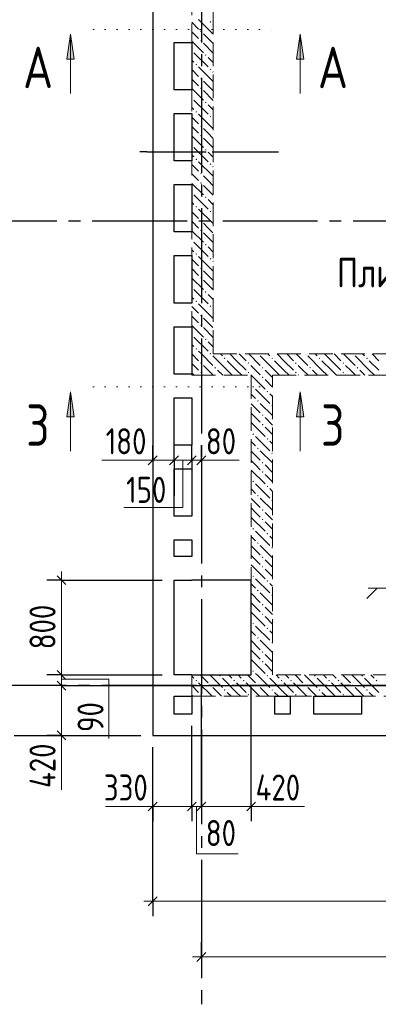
# Model space of a CAD drawing. Header units: millimetres. Extents: x 0 to 26306, y 0 to 29700.
# Tile 11 of 14: x 4547 to 7573, y 15680 to 23992. Entities that reach past the tile are written whole.
import ezdxf

# ---------------------------------------------------------------- set-up
doc = ezdxf.new("R2010")
doc.units = ezdxf.units.MM
for name, pattern in [('______2', [270, 200, -70]), ('______5', [1100, 800, -100, 100, -100]), ('______9', [100, 0, -100])]:
    doc.linetypes.add(name, pattern=pattern)
for name, color, linetype, lineweight in [('Standard', 7, 'Continuous', 25), ('Виды Ассоциативные', 7, 'Continuous', 25), ('ЖБ Перекрытие верхний уровень', 7, 'Continuous', 35), ('ЖБ Стена верхний уровень', 7, 'Continuous', 35), ('Оси', 40, '______5', 18), ('Примечания', 7, 'Continuous', 25), ('Размерная выноска', 7, 'Continuous', 13), ('Узлы символ', 7, 'Continuous', 25)]:
    doc.layers.add(name, color=color, linetype=linetype, lineweight=lineweight)
doc.styles.add('GOST 2.304-81', font='txt')

msp = doc.modelspace()

# ---------------------------------------------------------------- hatches: boundary and pattern name
at = {"layer": 'ЖБ Стена верхний уровень', "linetype": 'Continuous', "lineweight": 18, "transparency": 33554687}
for points in [[(6150.5, 23973.1), (6157, 23979.6), (6163.5, 23973.1), (6157, 23966.6)], [(6070.5, 23893.1), (6077, 23899.6), (6083.5, 23893.1), (6077, 23886.6)], [(6070.5, 23813.1), (6077, 23819.6), (6083.5, 23813.1), (6077, 23806.6)], [(6000, 23736.6), (6003.4, 23733.1), (6000, 23729.7)], [(6110.5, 23693.1), (6116.9, 23699.6), (6123.4, 23693.1), (6116.9, 23686.6)], [(6030.4, 23613.1), (6037, 23619.6), (6043.5, 23613.1), (6037, 23606.6)], [(6150.5, 23573.1), (6157, 23579.6), (6163.5, 23573.1), (6157, 23566.6)], [(6070.5, 23493.1), (6077, 23499.6), (6083.5, 23493.1), (6077, 23486.6)], [(6070.5, 23413.1), (6077, 23419.6), (6083.5, 23413.1), (6077, 23406.6)], [(6000, 23336.6), (6003.4, 23333.1), (6000, 23329.7)], [(6110.5, 23293.1), (6116.9, 23299.6), (6123.4, 23293.1), (6116.9, 23286.6)], [(6030.4, 23213.1), (6037, 23219.6), (6043.5, 23213.1), (6037, 23206.6)], [(6150.5, 23173.1), (6157, 23179.6), (6163.5, 23173.1), (6157, 23166.6)], [(6070.5, 23093.1), (6077, 23099.6), (6083.5, 23093.1), (6077, 23086.6)], [(6070.5, 23013.1), (6077, 23019.6), (6083.5, 23013.1), (6077, 23006.6)], [(6000, 22936.6), (6003.4, 22933.1), (6000, 22929.7)], [(6110.5, 22893.1), (6116.9, 22899.6), (6123.4, 22893.1), (6116.9, 22886.6)], [(6030.4, 22813.1), (6037, 22819.6), (6043.5, 22813.1), (6037, 22806.6)], [(6150.5, 22773.1), (6157, 22779.6), (6163.5, 22773.1), (6157, 22766.6)], [(6070.5, 22693.1), (6077, 22699.6), (6083.5, 22693.1), (6077, 22686.6)], [(6070.5, 22613.1), (6077, 22619.6), (6083.5, 22613.1), (6077, 22606.6)], [(6000, 22536.6), (6003.4, 22533.1), (6000, 22529.7)], [(6110.5, 22493.1), (6116.9, 22499.6), (6123.4, 22493.1), (6116.9, 22486.6)], [(6030.4, 22413.1), (6037, 22419.6), (6043.5, 22413.1), (6037, 22406.6)], [(6150.5, 22373.1), (6157, 22379.6), (6163.5, 22373.1), (6157, 22366.6)], [(6070.5, 22293.1), (6077, 22299.6), (6083.5, 22293.1), (6077, 22286.6)], [(6070.5, 22213.1), (6077, 22219.6), (6083.5, 22213.1), (6077, 22206.6)], [(6000, 22136.6), (6003.4, 22133.1), (6000, 22129.7)], [(6110.5, 22093.1), (6116.9, 22099.6), (6123.4, 22093.1), (6116.9, 22086.6)], [(6030.4, 22013.1), (6037, 22019.6), (6043.5, 22013.1), (6037, 22006.6)], [(6150.5, 21973.1), (6157, 21979.6), (6163.5, 21973.1), (6157, 21966.6)], [(6070.5, 21893.1), (6077, 21899.6), (6083.5, 21893.1), (6077, 21886.6)], [(6070.5, 21813.1), (6077, 21819.6), (6083.5, 21813.1), (6077, 21806.6)], [(6000, 21736.6), (6003.4, 21733.1), (6000, 21729.7)], [(6110.5, 21693.1), (6116.9, 21699.6), (6123.4, 21693.1), (6116.9, 21686.6)], [(6030.4, 21613.1), (6037, 21619.6), (6043.5, 21613.1), (6037, 21606.6)], [(6150.5, 21573.1), (6157, 21579.6), (6163.5, 21573.1), (6157, 21566.6)], [(6070.5, 21493.1), (6077, 21499.6), (6083.5, 21493.1), (6077, 21486.6)], [(6070.5, 21413.1), (6077, 21419.6), (6083.5, 21413.1), (6077, 21406.6)], [(6000, 21336.6), (6003.4, 21333.1), (6000, 21329.7)], [(6110.5, 21293.1), (6116.9, 21299.6), (6123.4, 21293.1), (6116.9, 21286.6)], [(6030.4, 21213.1), (6037, 21219.6), (6043.5, 21213.1), (6037, 21206.6)], [(6150.5, 21173.1), (6157, 21179.6), (6163.5, 21173.1), (6160.3, 21170), (6153.6, 21170)], [(6160.3, 21170), (6157, 21166.6), (6153.6, 21170)], [(6270.5, 21133.1), (6277, 21139.6), (6283.5, 21133.1), (6277, 21126.6)], [(6560.3, 21170), (6557, 21166.6), (6553.6, 21170)], [(6670.5, 21133.1), (6677, 21139.6), (6683.5, 21133.1), (6677, 21126.6)], [(6960.3, 21170), (6957, 21166.6), (6953.6, 21170)], [(7070.5, 21133.1), (7077, 21139.6), (7083.5, 21133.1), (7077, 21126.6)], [(7360.3, 21170), (7357, 21166.6), (7353.6, 21170)], [(7470.5, 21133.1), (7477, 21139.6), (7483.5, 21133.1), (7477, 21126.6)], [(6070.5, 21093.1), (6077, 21099.6), (6083.5, 21093.1), (6077, 21086.6)], [(6190.5, 21053.1), (6197, 21059.6), (6203.4, 21053.1), (6197, 21046.6)], [(6470.5, 21093.1), (6477, 21099.6), (6483.5, 21093.1), (6477, 21086.6)], [(6590.5, 21053.1), (6597, 21059.6), (6603.4, 21053.1), (6597, 21046.6)], [(6870.5, 21093.1), (6877, 21099.6), (6883.5, 21093.1), (6877, 21086.6)], [(6990.5, 21053.1), (6997, 21059.6), (7003.4, 21053.1), (6997, 21046.6)], [(7270.5, 21093.1), (7277, 21099.6), (7283.5, 21093.1), (7277, 21086.6)], [(7390.5, 21053.1), (7397, 21059.6), (7403.4, 21053.1), (7397, 21046.6)], [(6070.5, 21013.1), (6077, 21019.6), (6083.5, 21013.1), (6077, 21006.6)], [(6470.5, 21013.1), (6477, 21019.6), (6483.5, 21013.1), (6477, 21006.6)], [(6590.5, 20973.1), (6597, 20979.6), (6603.4, 20973.1), (6597, 20966.6)], [(6870.5, 21013.1), (6877, 21019.6), (6883.5, 21013.1), (6877, 21006.6)], [(7270.5, 21013.1), (7277, 21019.6), (7283.5, 21013.1), (7277, 21006.6)], [(6510.5, 20893.1), (6516.9, 20899.6), (6523.4, 20893.1), (6516.9, 20886.6)], [(6630.4, 20853.1), (6637, 20859.6), (6643.5, 20853.1), (6637, 20846.6)], [(6550.5, 20773.1), (6557, 20779.6), (6563.5, 20773.1), (6557, 20766.6)], [(6670.5, 20733.1), (6677, 20739.6), (6680, 20736.6), (6680, 20729.7), (6677, 20726.6)], [(6590.5, 20653.1), (6597, 20659.6), (6603.4, 20653.1), (6597, 20646.6)], [(6590.5, 20573.1), (6597, 20579.6), (6603.4, 20573.1), (6597, 20566.6)], [(6510.5, 20493.1), (6516.9, 20499.6), (6523.4, 20493.1), (6516.9, 20486.6)], [(6630.4, 20453.1), (6637, 20459.6), (6643.5, 20453.1), (6637, 20446.6)], [(6550.5, 20373.1), (6557, 20379.6), (6563.5, 20373.1), (6557, 20366.6)], [(6670.5, 20333.1), (6677, 20339.6), (6680, 20336.6), (6680, 20329.7), (6677, 20326.6)], [(6590.5, 20253.1), (6597, 20259.6), (6603.4, 20253.1), (6597, 20246.6)], [(6590.5, 20173.1), (6597, 20179.6), (6603.4, 20173.1), (6597, 20166.6)], [(6510.5, 20093.1), (6516.9, 20099.6), (6523.4, 20093.1), (6516.9, 20086.6)], [(6630.4, 20053.1), (6637, 20059.6), (6643.5, 20053.1), (6637, 20046.6)], [(6550.5, 19973.1), (6557, 19979.6), (6563.5, 19973.1), (6557, 19966.6)], [(6670.5, 19933.1), (6677, 19939.6), (6680, 19936.6), (6680, 19929.7), (6677, 19926.6)], [(6590.5, 19853.1), (6597, 19859.6), (6603.4, 19853.1), (6597, 19846.6)], [(6510.5, 19693.1), (6516.9, 19699.6), (6523.4, 19693.1), (6516.9, 19686.6)], [(6590.5, 19773.1), (6597, 19779.6), (6603.4, 19773.1), (6597, 19766.6)], [(6630.4, 19653.1), (6637, 19659.6), (6643.5, 19653.1), (6637, 19646.6)], [(6550.5, 19573.1), (6557, 19579.6), (6563.5, 19573.1), (6557, 19566.6)], [(6670.5, 19533.1), (6677, 19539.6), (6680, 19536.6), (6680, 19529.7), (6677, 19526.6)], [(6590.5, 19453.1), (6597, 19459.6), (6603.4, 19453.1), (6597, 19446.6)], [(6590.5, 19373.1), (6597, 19379.6), (6603.4, 19373.1), (6597, 19366.6)], [(6510.5, 19293.1), (6516.9, 19299.6), (6523.4, 19293.1), (6516.9, 19286.6)], [(6630.4, 19253.1), (6637, 19259.6), (6643.5, 19253.1), (6637, 19246.6)], [(6550.5, 19173.1), (6557, 19179.6), (6563.5, 19173.1), (6557, 19166.6)], [(6670.5, 19133.1), (6677, 19139.6), (6680, 19136.6), (6680, 19129.7), (6677, 19126.6)], [(6590.5, 19053.1), (6597, 19059.6), (6603.4, 19053.1), (6597, 19046.6)], [(6590.5, 18973.1), (6597, 18979.6), (6603.4, 18973.1), (6597, 18966.6)], [(6510.5, 18893.1), (6516.9, 18899.6), (6523.4, 18893.1), (6516.9, 18886.6)], [(6630.4, 18853.1), (6637, 18859.6), (6643.5, 18853.1), (6637, 18846.6)], [(6550.5, 18773.1), (6557, 18779.6), (6563.5, 18773.1), (6557, 18766.6)], [(6670.5, 18733.1), (6677, 18739.6), (6680, 18736.6), (6680, 18729.7), (6677, 18726.6)], [(6590.5, 18653.1), (6597, 18659.6), (6603.4, 18653.1), (6597, 18646.6)], [(6590.5, 18573.1), (6597, 18579.6), (6603.4, 18573.1), (6597, 18566.6)], [(6230.4, 18453.1), (6237, 18459.6), (6243.5, 18453.1), (6237, 18446.6)], [(6510.5, 18493.1), (6516.9, 18499.6), (6523.4, 18493.1), (6516.9, 18486.6)], [(6630.4, 18453.1), (6637, 18459.6), (6643.5, 18453.1), (6637, 18446.6)], [(7030.4, 18453.1), (7037, 18459.6), (7043.5, 18453.1), (7037, 18446.6)], [(7430.4, 18453.1), (7437, 18459.6), (7443.5, 18453.1), (7437, 18446.6)], [(6030.4, 18413.1), (6037, 18419.6), (6043.5, 18413.1), (6037, 18406.6)], [(6150.5, 18373.1), (6157, 18379.6), (6163.5, 18373.1), (6157, 18366.6)], [(6350.5, 18413.1), (6357, 18419.6), (6363.5, 18413.1), (6357, 18406.6)], [(6430.4, 18413.1), (6437, 18419.6), (6443.5, 18413.1), (6437, 18406.6)], [(6550.5, 18373.1), (6557, 18379.6), (6563.5, 18373.1), (6557, 18366.6)], [(6750.5, 18413.1), (6757, 18419.6), (6763.5, 18413.1), (6757, 18406.6)], [(6830.4, 18413.1), (6837, 18419.6), (6843.5, 18413.1), (6837, 18406.6)], [(6950.5, 18373.1), (6957, 18379.6), (6963.5, 18373.1), (6957, 18366.6)], [(7150.5, 18413.1), (7157, 18419.6), (7163.5, 18413.1), (7157, 18406.6)], [(7230.4, 18413.1), (7237, 18419.6), (7243.5, 18413.1), (7237, 18406.6)], [(7350.5, 18373.1), (7357, 18379.6), (7363.5, 18373.1), (7357, 18366.6)], [(7550.5, 18413.1), (7557, 18419.6), (7563.5, 18413.1), (7557, 18406.6)], [(6070.5, 18293.1), (6077, 18299.6), (6083.5, 18293.1), (6077, 18286.6)], [(6270.5, 18333.1), (6277, 18339.6), (6283.5, 18333.1), (6277, 18326.6)], [(6470.5, 18293.1), (6477, 18299.6), (6483.5, 18293.1), (6477, 18286.6)], [(6670.5, 18333.1), (6677, 18339.6), (6683.5, 18333.1), (6677, 18326.6)], [(6870.5, 18293.1), (6877, 18299.6), (6883.5, 18293.1), (6877, 18286.6)], [(7070.5, 18333.1), (7077, 18339.6), (7083.5, 18333.1), (7077, 18326.6)], [(7270.5, 18293.1), (7277, 18299.6), (7283.5, 18293.1), (7277, 18286.6)], [(7470.5, 18333.1), (7477, 18339.6), (7483.5, 18333.1), (7477, 18326.6)]]:
    msp.add_hatch(color=7, dxfattribs=at).paths.add_polyline_path(points, flags=16)
at = {"layer": 'Узлы символ', "linetype": 'Continuous', "lineweight": 13, "transparency": 33554687}
for points in [[(4946.4, 23658.4), (4976.4, 23868.4), (5006.4, 23658.4)], [(6883.2, 23658.4), (6913.2, 23868.4), (6943.2, 23658.4)], [(4946.4, 20639.7), (4976.4, 20849.7), (5006.4, 20639.7)], [(6883.2, 20639.7), (6913.2, 20849.7), (6943.2, 20639.7)]]:
    msp.add_hatch(color=7, dxfattribs=at).paths.add_polyline_path(points, flags=16)

# ---------------------------------------------------------------- linework, layer by layer
at = {"layer": 'Standard', "color": 251, "linetype": 'Continuous', "lineweight": -3, "true_color": 0x656565, "transparency": 33554687}
for p, q in [((5670, 20273), (5670, 20398)), ((5850, 20273), (5850, 20398)), ((6000, 20273), (6000, 20398)), ((6080, 20273), (6080, 20398)), ((5670, 20273), (5670, 20148)), ((5670, 20273), (5670, 20273)), ((5850, 20273), (5850, 20148)), ((5850, 20273), (5850, 19973)), ((6000, 20273), (6000, 20148)), ((6000, 20273), (6000, 19973)), ((6080, 20273), (6080, 20148)), ((6080, 20273), (6080, 20273)), ((4900, 19260), (4775, 19260)), ((4900, 19260), (5025, 19260)), ((4900, 19260), (5750, 19260)), ((4900, 18460), (4775, 18460)), ((4900, 18460), (5025, 18460)), ((4900, 18370), (4775, 18370)), ((4900, 18370), (5025, 18370)), ((4500, 17950), (4625, 17950)), ((4500, 17950), (5570, 17950)), ((4900, 17950), (4775, 17950)), ((4900, 17950), (5025, 17950)), ((4900, 17950), (5002.9, 17950)), ((5287.8, 17950), (5570, 17950)), ((5670, 16550), (5670, 17850)), ((5670, 17350), (5670, 17475)), ((6000, 17350), (6000, 17475)), ((6080, 17350), (6080, 17475)), ((6500, 17350), (6500, 17475)), ((5670, 17350), (5670, 17225)), ((6000, 17350), (6000, 17225)), ((6080, 17350), (6080, 17225)), ((6500, 17350), (6500, 17225)), ((5670, 16550), (5670, 16675)), ((5670, 16550), (5670, 16425)), ((6080, 16080), (6080, 16205)), ((6080, 16080), (6080, 15955)), ((6080, 16080), (6080, 16080))]:
    msp.add_line(p, q, dxfattribs=at)
at = {"layer": 'Standard', "color": 7, "linetype": 'Continuous', "lineweight": 25, "transparency": 33554687}
for p, q in [((5632.5, 20235.5), (5707.5, 20310.5)), ((5812.5, 20235.5), (5887.5, 20310.5)), ((5962.5, 20235.5), (6037.5, 20310.5)), ((6042.5, 20235.5), (6117.5, 20310.5)), ((4862.5, 19297.5), (4937.5, 19222.5)), ((4862.5, 18497.5), (4937.5, 18422.5)), ((4862.5, 18407.5), (4937.5, 18332.5)), ((4862.5, 17987.5), (4937.5, 17912.5)), ((5632.5, 17312.5), (5707.5, 17387.5)), ((5962.5, 17312.5), (6037.5, 17387.5)), ((6042.5, 17312.5), (6117.5, 17387.5)), ((6462.5, 17312.5), (6537.5, 17387.5)), ((5707.5, 16587.5), (5632.5, 16512.5)), ((6042.5, 16042.5), (6117.5, 16117.5))]:
    msp.add_line(p, q, dxfattribs=at)
at = {"layer": 'Standard', "color": 7, "linetype": 'Continuous', "lineweight": 13, "transparency": 33554687}
for p, q in [((5670, 20273), (5595, 20273)), ((5670, 20273), (5850, 20273)), ((5850, 20273), (6000, 20273)), ((6000, 20273), (6080, 20273)), ((6080, 20273), (6155, 20273)), ((4900, 19260), (4900, 19335)), ((4900, 18460), (4900, 18370)), ((4900, 18370), (4900, 17950)), ((4900, 17950), (4900, 17875)), ((5670, 17350), (5595, 17350)), ((5670, 17350), (6000, 17350)), ((6000, 17350), (6080, 17350)), ((6080, 17350), (6500, 17350)), ((6500, 17350), (6575, 17350)), ((5670, 16550), (5595, 16550)), ((13530, 16550), (5670, 16550)), ((6080, 16080), (6005, 16080)), ((6080, 16080), (11580, 16080))]:
    msp.add_line(p, q, dxfattribs=at)
msp.add_lwpolyline([(4900, 19260), (4900, 18593.6), (4900, 18593.6), (4900, 18499.4), (4900, 18499.4), (4900, 18460)], dxfattribs=at)
at = {"layer": 'Standard', "color": 251, "linetype": 'Continuous', "lineweight": -3, "true_color": 0x656565, "transparency": 33554687}
for points in [[(4900, 18460), (4989.6, 18460), (4989.6, 18460), (5750, 18460)], [(4900, 18370), (5041.8, 18370), (5041.8, 18370), (10625, 18370)], [(6080, 17350), (6080, 17367), (6080, 17367), (6080, 18036.1), (6080, 18036.1), (6080, 18360)], [(6500, 17350), (6500, 17367), (6500, 17367), (6500, 18360)], [(6000, 17350), (6000, 17367), (6000, 17367), (6000, 17973.5), (6000, 17973.5), (6000, 18030)], [(5670, 17350), (5670, 17367), (5670, 17367), (5670, 17715.5), (5670, 17715.5), (5670, 17850)]]:
    msp.add_lwpolyline(points, dxfattribs=at)
at = {"layer": 'Виды Ассоциативные', "color": 7, "linetype": '______5', "lineweight": 25, "transparency": 33554687}
for p, q in [((5620, 22876.6), (5560, 22876.6)), ((5620, 22876.6), (6120, 22876.6)), ((6170, 22876.6), (6670, 22876.6)), ((6670, 22876.6), (6730, 22876.6))]:
    msp.add_line(p, q, dxfattribs=at)
at = {"layer": 'ЖБ Перекрытие верхний уровень', "color": 7, "linetype": 'Continuous', "lineweight": 25, "transparency": 33554687}
for p, q in [((5670, 26630), (5670, 17950)), ((5850, 23400), (5850, 23800)), ((5850, 23800), (6000, 23800)), ((6000, 23800), (6000, 23400)), ((6000, 23400), (5850, 23400)), ((5850, 22800), (5850, 23200)), ((5850, 23200), (6000, 23200)), ((6000, 23200), (6000, 22800)), ((6000, 22800), (5850, 22800)), ((5850, 22200), (5850, 22600)), ((5850, 22600), (6000, 22600)), ((6000, 22600), (6000, 22200)), ((6000, 22200), (5850, 22200)), ((5850, 21600), (5850, 22000)), ((5850, 22000), (6000, 22000)), ((6000, 22000), (6000, 21600)), ((6000, 21600), (5850, 21600)), ((5850, 21000), (5850, 21400)), ((5850, 21400), (6000, 21400)), ((6000, 21400), (6000, 21000)), ((6000, 21000), (5850, 21000)), ((5850, 20400), (5850, 20800)), ((5850, 20800), (6000, 20800)), ((6000, 20800), (6000, 20400)), ((6000, 20400), (5850, 20400)), ((5850, 19800), (5850, 20200)), ((5850, 20200), (6000, 20200)), ((6000, 20200), (6000, 19800)), ((6000, 19800), (5850, 19800)), ((5850, 19460), (5850, 19600)), ((5850, 19600), (6000, 19600)), ((6000, 19600), (6000, 19460)), ((6000, 19460), (5850, 19460)), ((5850, 18460), (5850, 19260)), ((5850, 19260), (6000, 19260)), ((6500, 19260), (6000, 19260)), ((6500, 18460), (6500, 19260)), ((6000, 18460), (5850, 18460)), ((6000, 18460), (6500, 18460)), ((5850, 18130), (5850, 18280)), ((5850, 18280), (6000, 18280)), ((6000, 18280), (6000, 18130)), ((6700, 18130), (6700, 18280)), ((6700, 18280), (6830, 18280)), ((6830, 18280), (6830, 18130)), ((7030, 18130), (7030, 18280)), ((7030, 18280), (7430, 18280)), ((7430, 18280), (7430, 18130)), ((6000, 18130), (5850, 18130)), ((6830, 18130), (6700, 18130)), ((7430, 18130), (7030, 18130)), ((5670, 17950), (11930, 17950))]:
    msp.add_line(p, q, dxfattribs=at)
at = {"layer": 'ЖБ Стена верхний уровень', "color": 251, "linetype": '______2', "lineweight": 13, "true_color": 0x656565, "transparency": 33554687}
for p, q in [((6000, 26120), (6000, 21170)), ((6180, 21170), (6180, 26120)), ((6000, 21170), (6000, 20990)), ((11780, 21170), (6180, 21170)), ((6000, 20990), (6500, 20990)), ((6500, 20990), (6500, 18460)), ((6680, 18460), (6680, 20990)), ((6680, 20990), (11780, 20990)), ((6500, 18460), (6000, 18460)), ((6000, 18460), (6000, 18280)), ((11780, 18460), (6680, 18460)), ((6000, 18280), (11780, 18280))]:
    msp.add_line(p, q, dxfattribs=at)
at = {"layer": 'ЖБ Стена верхний уровень', "color": 9, "linetype": 'Continuous', "lineweight": 18, "true_color": 0xc7c7c7, "transparency": 33554687}
for p, q in [((6000, 23970.1), (6057, 23913.1)), ((6057, 23993.1), (6177, 23873.1)), ((6180, 23950.1), (6177, 23953.1)), ((6000, 23890.1), (6057, 23833.1)), ((6137, 23833.1), (6097, 23873.1)), ((6000, 23810.1), (6097, 23713.1)), ((6097, 23793.1), (6180, 23710.1)), ((6177, 23793.1), (6137, 23833.1)), ((6016.9, 23713.1), (6137, 23593.1)), ((6016.9, 23633.1), (6000, 23650.1)), ((6137, 23673.1), (6180, 23630.1)), ((6000, 23570.1), (6057, 23513.1)), ((6057, 23593.1), (6177, 23473.1)), ((6180, 23550.1), (6177, 23553.1)), ((6000, 23490.1), (6057, 23433.1)), ((6137, 23433.1), (6097, 23473.1)), ((6000, 23410.1), (6097, 23313.1)), ((6097, 23393.1), (6180, 23310.1)), ((6177, 23393.1), (6137, 23433.1)), ((6016.9, 23313.1), (6137, 23193.1)), ((6016.9, 23233.1), (6000, 23250.1)), ((6057, 23193.1), (6177, 23073.1)), ((6137, 23273.1), (6180, 23230.1)), ((6000, 23170.1), (6057, 23113.1)), ((6180, 23150.1), (6177, 23153.1)), ((6000, 23090.1), (6057, 23033.1)), ((6137, 23033.1), (6097, 23073.1)), ((6177, 22993.1), (6137, 23033.1)), ((6000, 23010.1), (6097, 22913.1)), ((6097, 22993.1), (6180, 22910.1)), ((6016.9, 22913.1), (6137, 22793.1)), ((6137, 22873.1), (6180, 22830.1)), ((6016.9, 22833.1), (6000, 22850.1)), ((6057, 22793.1), (6177, 22673.1)), ((6000, 22770.1), (6057, 22713.1)), ((6180, 22750.1), (6177, 22753.1)), ((6000, 22690.1), (6057, 22633.1)), ((6000, 22610.1), (6097, 22513.1)), ((6137, 22633.1), (6097, 22673.1)), ((6177, 22593.1), (6137, 22633.1)), ((6097, 22593.1), (6180, 22510.1)), ((6016.9, 22433.1), (6000, 22450.1)), ((6016.9, 22513.1), (6137, 22393.1)), ((6137, 22473.1), (6180, 22430.1)), ((6000, 22370.1), (6057, 22313.1)), ((6057, 22393.1), (6177, 22273.1)), ((6000, 22290.1), (6057, 22233.1)), ((6180, 22350.1), (6177, 22353.1)), ((6000, 22210.1), (6097, 22113.1)), ((6137, 22233.1), (6097, 22273.1)), ((6097, 22193.1), (6180, 22110.1)), ((6177, 22193.1), (6137, 22233.1)), ((6016.9, 22113.1), (6137, 21993.1)), ((6016.9, 22033.1), (6000, 22050.1)), ((6137, 22073.1), (6180, 22030.1)), ((6000, 21970.1), (6057, 21913.1)), ((6057, 21993.1), (6177, 21873.1)), ((6180, 21950.1), (6177, 21953.1)), ((6000, 21890.1), (6057, 21833.1)), ((6137, 21833.1), (6097, 21873.1)), ((6000, 21810.1), (6097, 21713.1)), ((6097, 21793.1), (6180, 21710.1)), ((6177, 21793.1), (6137, 21833.1)), ((6016.9, 21713.1), (6137, 21593.1)), ((6016.9, 21633.1), (6000, 21650.1)), ((6137, 21673.1), (6180, 21630.1)), ((6000, 21570.1), (6057, 21513.1)), ((6057, 21593.1), (6177, 21473.1)), ((6180, 21550.1), (6177, 21553.1)), ((6000, 21490.1), (6057, 21433.1)), ((6137, 21433.1), (6097, 21473.1)), ((6000, 21410.1), (6097, 21313.1)), ((6097, 21393.1), (6180, 21310.1)), ((6177, 21393.1), (6137, 21433.1)), ((6016.9, 21313.1), (6137, 21193.1)), ((6016.9, 21233.1), (6000, 21250.1)), ((6137, 21273.1), (6180, 21230.1)), ((6000, 21170.1), (6000.1, 21170)), ((6000.1, 21170), (6057, 21113.1)), ((6057, 21193.1), (6080.1, 21170)), ((6080.1, 21170), (6177, 21073.1)), ((6297, 21033.1), (6177, 21153.1)), ((6240.1, 21170), (6257, 21153.1)), ((6297, 21113.1), (6377, 21033.1)), ((6377, 21113.1), (6320.1, 21170)), ((6377, 21113.1), (6457, 21033.1)), ((6400.1, 21170), (6457, 21113.1)), ((6480.1, 21170), (6577, 21073.1)), ((6697, 21033.1), (6577, 21153.1)), ((6640.1, 21170), (6657, 21153.1)), ((6697, 21113.1), (6777, 21033.1)), ((6777, 21113.1), (6720.1, 21170)), ((6777, 21113.1), (6857, 21033.1)), ((6800.1, 21170), (6857, 21113.1)), ((6880.1, 21170), (6977, 21073.1)), ((7097, 21033.1), (6977, 21153.1)), ((7040.1, 21170), (7057, 21153.1)), ((7097, 21113.1), (7177, 21033.1)), ((7177, 21113.1), (7120.1, 21170)), ((7177, 21113.1), (7257, 21033.1)), ((7200.1, 21170), (7257, 21113.1)), ((7280.1, 21170), (7377, 21073.1)), ((7497, 21033.1), (7377, 21153.1)), ((7440.1, 21170), (7457, 21153.1)), ((7497, 21113.1), (7577, 21033.1)), ((7577, 21113.1), (7520.1, 21170)), ((6000, 21090.1), (6057, 21033.1)), ((6137, 21033.1), (6097, 21073.1)), ((6177, 20993.1), (6137, 21033.1)), ((6216.9, 21033.1), (6260.1, 20990)), ((6297, 21033.1), (6340.1, 20990)), ((6377, 21033.1), (6420.1, 20990)), ((6537, 21033.1), (6497, 21073.1)), ((6577, 20993.1), (6537, 21033.1)), ((6616.9, 21033.1), (6660.1, 20990)), ((6697, 21033.1), (6740.1, 20990)), ((6777, 21033.1), (6820.1, 20990)), ((6937, 21033.1), (6897, 21073.1)), ((6977, 20993.1), (6937, 21033.1)), ((7016.9, 21033.1), (7060.1, 20990)), ((7097, 21033.1), (7140.1, 20990)), ((7177, 21033.1), (7220.1, 20990)), ((7337, 21033.1), (7297, 21073.1)), ((7377, 20993.1), (7337, 21033.1)), ((7416.9, 21033.1), (7460.1, 20990)), ((7497, 21033.1), (7540.1, 20990)), ((6000, 21010.1), (6020.1, 20990)), ((6097, 20993.1), (6100.1, 20990)), ((6497, 20993.1), (6500.1, 20990)), ((6500.1, 20990), (6616.9, 20873.1)), ((6616.9, 20953.1), (6680, 20890.1)), ((6660.1, 20990), (6680, 20970.1)), ((6897, 20993.1), (6900.1, 20990)), ((7297, 20993.1), (7300.1, 20990)), ((6537, 20873.1), (6657, 20753.1)), ((6500, 20830.1), (6537, 20793.1)), ((6680, 20810.1), (6657, 20833.1)), ((6500, 20750.1), (6577, 20673.1)), ((6680, 20650.1), (6577, 20753.1)), ((6537, 20633.1), (6500, 20670.1)), ((6577, 20593.1), (6537, 20633.1)), ((6616.9, 20633.1), (6680, 20570.1)), ((6500, 20590.1), (6616.9, 20473.1)), ((6616.9, 20553.1), (6680, 20490.1)), ((6537, 20473.1), (6657, 20353.1)), ((6500, 20430.1), (6537, 20393.1)), ((6680, 20410.1), (6657, 20433.1)), ((6500, 20350.1), (6577, 20273.1)), ((6680, 20250.1), (6577, 20353.1)), ((6537, 20233.1), (6500, 20270.1)), ((6577, 20193.1), (6537, 20233.1)), ((6616.9, 20233.1), (6680, 20170.1)), ((6500, 20190.1), (6616.9, 20073.1)), ((6616.9, 20153.1), (6680, 20090.1)), ((6537, 20073.1), (6657, 19953.1)), ((6680, 20010.1), (6657, 20033.1)), ((6500, 20030.1), (6537, 19993.1)), ((6500, 19950.1), (6577, 19873.1)), ((6680, 19850.1), (6577, 19953.1)), ((6537, 19833.1), (6500, 19870.1)), ((6500, 19790.1), (6616.9, 19673.1)), ((6577, 19793.1), (6537, 19833.1)), ((6616.9, 19833.1), (6680, 19770.1)), ((6616.9, 19753.1), (6680, 19690.1)), ((6500, 19630.1), (6537, 19593.1)), ((6537, 19673.1), (6657, 19553.1)), ((6680, 19610.1), (6657, 19633.1)), ((6500, 19550.1), (6577, 19473.1)), ((6680, 19450.1), (6577, 19553.1)), ((6537, 19433.1), (6500, 19470.1)), ((6500, 19390.1), (6616.9, 19273.1)), ((6577, 19393.1), (6537, 19433.1)), ((6616.9, 19433.1), (6680, 19370.1)), ((6616.9, 19353.1), (6680, 19290.1)), ((6500, 19230.1), (6537, 19193.1)), ((6537, 19273.1), (6657, 19153.1)), ((6680, 19210.1), (6657, 19233.1)), ((6500, 19150.1), (6577, 19073.1)), ((6680, 19050.1), (6577, 19153.1)), ((6537, 19033.1), (6500, 19070.1)), ((6500, 18990.1), (6616.9, 18873.1)), ((6577, 18993.1), (6537, 19033.1)), ((6616.9, 19033.1), (6680, 18970.1)), ((6616.9, 18953.1), (6680, 18890.1)), ((6537, 18873.1), (6657, 18753.1)), ((6500, 18830.1), (6537, 18793.1)), ((6680, 18810.1), (6657, 18833.1)), ((6500, 18750.1), (6577, 18673.1)), ((6680, 18650.1), (6577, 18753.1)), ((6537, 18633.1), (6500, 18670.1)), ((6577, 18593.1), (6537, 18633.1)), ((6616.9, 18633.1), (6680, 18570.1)), ((6500, 18590.1), (6616.9, 18473.1)), ((6616.9, 18553.1), (6680, 18490.1)), ((6070.1, 18460), (6137, 18393.1)), ((6150.1, 18460), (6257, 18353.1)), ((6310.1, 18460), (6337, 18433.1)), ((6416.9, 18433.1), (6390.1, 18460)), ((6470.1, 18460), (6537, 18393.1)), ((6537, 18473.1), (6550.1, 18460)), ((6550.1, 18460), (6657, 18353.1)), ((6710.1, 18460), (6737, 18433.1)), ((6816.9, 18433.1), (6790.1, 18460)), ((6870.1, 18460), (6937, 18393.1)), ((6950.1, 18460), (7057, 18353.1)), ((7110.1, 18460), (7137, 18433.1)), ((7216.9, 18433.1), (7190.1, 18460)), ((7270.1, 18460), (7337, 18393.1)), ((7350.1, 18460), (7457, 18353.1)), ((7510.1, 18460), (7537, 18433.1)), ((6016.9, 18433.1), (6000, 18450.1)), ((6000, 18370.1), (6057, 18313.1)), ((6057, 18393.1), (6170.1, 18280)), ((6377, 18313.1), (6257, 18433.1)), ((6377, 18393.1), (6457, 18313.1)), ((6457, 18393.1), (6570.1, 18280)), ((6777, 18313.1), (6657, 18433.1)), ((6777, 18393.1), (6857, 18313.1)), ((6857, 18393.1), (6970.1, 18280)), ((7177, 18313.1), (7057, 18433.1)), ((7177, 18393.1), (7257, 18313.1)), ((7257, 18393.1), (7370.1, 18280)), ((7577, 18313.1), (7457, 18433.1)), ((6000, 18290.1), (6010.1, 18280)), ((6250.1, 18280), (6177, 18353.1)), ((6297, 18313.1), (6330.1, 18280)), ((6377, 18313.1), (6410.1, 18280)), ((6650.1, 18280), (6577, 18353.1)), ((6697, 18313.1), (6730.1, 18280)), ((6777, 18313.1), (6810.1, 18280)), ((7050.1, 18280), (6977, 18353.1)), ((7097, 18313.1), (7130.1, 18280)), ((7177, 18313.1), (7210.1, 18280)), ((7450.1, 18280), (7377, 18353.1)), ((7497, 18313.1), (7530.1, 18280))]:
    msp.add_line(p, q, dxfattribs=at)
at = {"layer": 'Оси', "color": 8, "linetype": '______5', "lineweight": -3, "transparency": 33554687}
for p, q in [((6080, 26800), (6080, 15680)), ((13660, 22290), (3600, 22290)), ((13740, 18370), (3600, 18370))]:
    msp.add_line(p, q, dxfattribs=at)
at = {"layer": 'Примечания', "color": 7, "linetype": 'Continuous', "lineweight": 13, "transparency": 33554687}
for p, q in [((7564.3, 19194.2), (7475.3, 19105.2)), ((7486.6, 19194.2), (8170, 19194.2))]:
    msp.add_line(p, q, dxfattribs=at)
at = {"layer": 'Размерная выноска', "color": 7, "linetype": 'Continuous', "lineweight": 13, "transparency": 33554687}
for p, q in [((5670, 20273), (5240, 20273)), ((6090, 20273), (6400, 20273)), ((4900, 17950), (4900, 17490)), ((5670, 17350), (5270, 17350)), ((6500, 17350), (6950, 17350))]:
    msp.add_line(p, q, dxfattribs=at)
for points in [[(5925, 20273), (5925, 19873), (5425, 19873)], [(4900, 18425), (5300, 18425), (5300, 17925)], [(6040, 17350), (6040, 16950), (6390, 16950)]]:
    msp.add_lwpolyline(points, dxfattribs=at)
at = {"layer": 'Узлы символ', "color": 7, "linetype": 'Continuous', "lineweight": 13, "transparency": 33554687}
for p, q in [((4946.4, 23658.4), (4976.4, 23868.4)), ((4976.4, 23868.4), (4976.4, 23368.4)), ((4976.4, 23868.4), (4976.4, 23868.4)), ((4976.4, 23868.4), (4976.4, 23868.4)), ((4976.4, 23868.4), (4976.4, 23868.4)), ((4976.4, 23868.4), (5006.4, 23658.4)), ((6883.2, 23658.4), (6913.2, 23868.4)), ((6913.2, 23868.4), (6913.2, 23368.4)), ((6913.2, 23868.4), (6913.2, 23868.4)), ((6913.2, 23868.4), (6913.2, 23868.4)), ((6913.2, 23868.4), (6913.2, 23868.4)), ((6913.2, 23868.4), (6943.2, 23658.4)), ((5006.4, 23658.4), (4946.4, 23658.4)), ((4976.4, 23658.4), (4976.4, 23643.4)), ((6943.2, 23658.4), (6883.2, 23658.4)), ((6913.2, 23658.4), (6913.2, 23643.4)), ((4946.4, 20639.7), (4976.4, 20849.7)), ((4976.4, 20849.7), (4976.4, 20349.7)), ((4976.4, 20849.7), (4976.4, 20849.7)), ((4976.4, 20849.7), (4976.4, 20849.7)), ((4976.4, 20849.7), (4976.4, 20849.7)), ((4976.4, 20849.7), (5006.4, 20639.7)), ((6883.2, 20639.7), (6913.2, 20849.7)), ((6913.2, 20849.7), (6913.2, 20349.7)), ((6913.2, 20849.7), (6913.2, 20849.7)), ((6913.2, 20849.7), (6913.2, 20849.7)), ((6913.2, 20849.7), (6913.2, 20849.7)), ((6913.2, 20849.7), (6943.2, 20639.7)), ((5006.4, 20639.7), (4946.4, 20639.7)), ((4976.4, 20639.7), (4976.4, 20624.7)), ((6943.2, 20639.7), (6883.2, 20639.7)), ((6913.2, 20639.7), (6913.2, 20624.7))]:
    msp.add_line(p, q, dxfattribs=at)
at = {"layer": 'Узлы символ', "color": 7, "linetype": '______9', "lineweight": 13, "transparency": 33554687}
for p, q in [((5169.7, 23910.2), (6690.2, 23910.2)), ((5169.7, 20891.5), (6690.2, 20891.5))]:
    msp.add_line(p, q, dxfattribs=at)

# ---------------------------------------------------------------- texts
at = {"layer": 'Standard', "color": 7, "linetype": 'Continuous', "lineweight": 25, "transparency": 33554687, "char_height": 220, "attachment_point": 7, "style": 'GOST 2.304-81'}
for s, insert, width in [('180', (5272.8, 20323), 485.079), ('80', (6117.5, 20323), 391.311), ('150', (5445.3, 19912.9), 469.503), ('330', (5257.1, 17400), 500.826), ('420', (6537.5, 17400), 531.967), ('80', (6117, 17015.9), 391.311)]:
    msp.add_mtext(s, dxfattribs=dict(at, insert=insert, width=width))
at = {"layer": 'Standard', "color": 7, "linetype": 'Continuous', "lineweight": 25, "transparency": 33554687, "char_height": 220, "attachment_point": 7, "rotation": 90, "style": 'GOST 2.304-81'}
for s, insert, width in [('800', (4850, 18676.7), 531.967), ('90', (5254.8, 17979), 391.311), ('420', (4850, 17505.9), 531.967)]:
    msp.add_mtext(s, dxfattribs=dict(at, insert=insert, width=width))
at = {"layer": 'Примечания', "color": 251, "linetype": 'Continuous', "lineweight": 25, "true_color": 0x656565, "transparency": 33554687, "insert": (7224.1, 21664.1), "char_height": 250, "width": 2505.585, "attachment_point": 7, "style": 'GOST 2.304-81'}
msp.add_mtext('Плита\\~перекрытия', dxfattribs=at)
at = {"layer": 'Узлы символ', "color": 7, "linetype": 'Continuous', "lineweight": 35, "transparency": 33554687, "char_height": 350, "attachment_point": 7, "style": 'GOST 2.304-81'}
for s, insert, width in [('А', (4575.5, 23413.3), 423.553), ('А', (7063.2, 23413.3), 423.547), ('3', (4601.8, 20394.7), 373.993), ('3', (7089.4, 20394.7), 373.993)]:
    msp.add_mtext(s, dxfattribs=dict(at, insert=insert, width=width))

doc.saveas('drawing.dxf')
